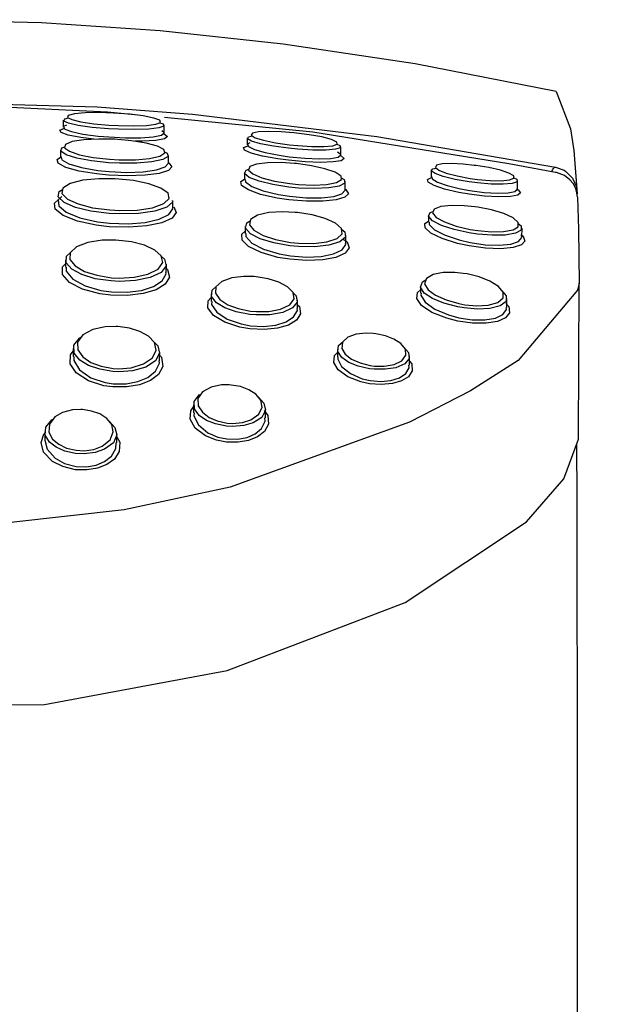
# Model space of a CAD drawing. Header units: millimetres. Extents: x -0.108 to 0.108, y -0.036 to 0.092.
# Tile 7 of 8: x 0.002 to 0.01, y 0.078 to 0.092. Entities that reach past the tile are written whole.
import ezdxf

# ---------------------------------------------------------------- set-up
doc = ezdxf.new("R2010")
doc.units = ezdxf.units.MM
doc.layers.add('BLOCKS', color=3, linetype='Continuous')

msp = doc.modelspace()

# ---------------------------------------------------------------- linework, layer by layer
at = {"layer": 'BLOCKS'}
for p, q in [((0.002244, 0.090525), (0.002244, 0.090428)), ((0.003644, 0.090348), (0.003644, 0.090456)), ((0.004796, 0.090276), (0.004796, 0.090183)), ((0.006095, 0.090043), (0.006096, 0.090156)), ((0.002205, 0.090111), (0.002205, 0.090012)), ((0.003704, 0.08993), (0.003705, 0.090038)), ((0.004757, 0.089798), (0.004757, 0.089704)), ((0.00735, 0.089829), (0.007349, 0.089738)), ((0.006156, 0.089559), (0.006157, 0.089673)), ((0.008549, 0.08957), (0.008549, 0.089687)), ((0.003764, 0.089303), (0.003765, 0.089413)), ((0.007311, 0.089201), (0.007311, 0.08911)), ((0.004768, 0.08905), (0.004767, 0.088953)), ((0.006167, 0.088814), (0.006167, 0.08893)), ((0.00861, 0.088907), (0.008611, 0.089028)), ((0.002274, 0.088588), (0.002274, 0.088484)), ((0.003673, 0.088412), (0.003674, 0.088525)), ((0.007201, 0.088221), (0.007201, 0.088126)), ((0.009393, 0.086094), (0.009404, 0.088264)), ((0.009404, 0.088264), (0.009404, 0.088264)), ((0.004296, 0.088113), (0.004296, 0.08801)), ((0.005495, 0.087909), (0.005496, 0.088027)), ((0.0084, 0.087926), (0.0084, 0.088052)), ((0.002382, 0.087354), (0.002382, 0.087244)), ((0.003581, 0.087186), (0.003582, 0.087304)), ((0.00605, 0.087343), (0.006049, 0.08724)), ((0.007049, 0.087124), (0.007049, 0.087248)), ((0.004052, 0.086574), (0.004051, 0.086463)), ((0.005051, 0.086391), (0.005052, 0.086514)), ((0.001987, 0.086199), (0.001987, 0.086084)), ((0.002986, 0.086044), (0.002987, 0.086166))]:
    msp.add_line(p, q, dxfattribs=at)
at = {"layer": 'BLOCKS', "flags": 128}
for points in [[(0.009085, 0.090927), (0.007128, 0.091309), (0.005295, 0.091583), (0.003587, 0.091767), (0.001942, 0.091878), (0.000184, 0.091922), (-0.000741, 0.091915), (-0.001806, 0.09188), (-0.003125, 0.091797), (-0.004699, 0.091642), (-0.006527, 0.09139), (-0.00861, 0.091004)], [(0.009085, 0.090927), (0.009282, 0.090407), (0.00933, 0.090106), (0.009377, 0.089505)], [(-0.008289, 0.08994), (-0.007698, 0.090044), (-0.00523, 0.090429), (-0.002633, 0.090688), (0.000036, 0.090785), (0.002715, 0.090711), (0.004035, 0.090612), (0.006596, 0.090299), (0.009075, 0.089873)], [(0.003233, 0.090603), (0.002855, 0.09064), (0.001404, 0.090707), (0.000887, 0.090704)], [(0.003582, 0.090491), (0.003628, 0.090475), (0.003639, 0.090445), (0.00357, 0.090421), (0.003431, 0.090404), (0.003237, 0.090397), (0.003012, 0.090401), (0.002869, 0.090408), (0.002643, 0.090427), (0.002452, 0.090454), (0.002315, 0.090484), (0.002249, 0.090515), (0.002263, 0.090544), (0.002316, 0.090557)], [(0.002941, 0.090625), (0.002738, 0.090632), (0.002546, 0.090629), (0.002399, 0.090615), (0.002313, 0.090593), (0.002301, 0.090565), (0.002362, 0.090534), (0.002489, 0.090503), (0.002667, 0.090477), (0.002877, 0.090458), (0.00301, 0.090451), (0.003219, 0.090447), (0.003399, 0.090454), (0.003529, 0.090471), (0.003593, 0.090495), (0.003582, 0.090525), (0.003499, 0.090556), (0.003354, 0.090585), (0.003165, 0.090609), (0.002941, 0.090625)], [(0.009076, 0.089802), (0.008427, 0.089921), (0.005706, 0.090359), (0.003648, 0.090562)], [(0.002666, 0.090262), (0.002485, 0.090284), (0.002312, 0.090318), (0.002213, 0.090355), (0.002196, 0.090389), (0.002258, 0.090415)], [(0.002287, 0.090456), (0.002248, 0.090438), (0.002263, 0.090404), (0.002356, 0.090368), (0.002517, 0.090334), (0.002727, 0.090306), (0.002874, 0.090293), (0.003107, 0.090282), (0.003321, 0.090283), (0.003493, 0.090296), (0.003605, 0.090318), (0.003644, 0.090349), (0.003609, 0.090379)], [(0.002952, 0.090261), (0.002737, 0.090265), (0.002529, 0.090255), (0.002369, 0.090229), (0.002275, 0.090191), (0.002262, 0.090143), (0.00233, 0.090094), (0.002467, 0.090047), (0.002658, 0.09001), (0.002883, 0.089985), (0.003021, 0.089978), (0.003246, 0.089978), (0.003442, 0.089996), (0.003584, 0.090028), (0.003653, 0.090071), (0.003641, 0.090119), (0.00355, 0.090166), (0.003394, 0.090208), (0.003192, 0.09024), (0.002952, 0.090261)], [(0.00364, 0.090336), (0.003647, 0.090334), (0.00369, 0.090299), (0.003649, 0.090269), (0.00353, 0.090246), (0.003345, 0.090233), (0.003239, 0.090233)], [(0.006041, 0.090192), (0.006083, 0.090174), (0.006089, 0.090144), (0.006022, 0.090122), (0.005889, 0.090111), (0.005709, 0.090112), (0.005501, 0.090124), (0.005371, 0.090136), (0.00516, 0.090164), (0.004983, 0.090198), (0.004857, 0.090234), (0.004799, 0.090268), (0.004816, 0.090296), (0.00487, 0.090307)], [(0.005443, 0.090351), (0.005266, 0.090365), (0.00509, 0.09037), (0.004952, 0.090363), (0.004869, 0.090345), (0.004853, 0.090317), (0.004907, 0.090283), (0.005023, 0.090247), (0.005187, 0.090213), (0.005382, 0.090185), (0.005501, 0.090173), (0.005694, 0.090161), (0.00586, 0.090161), (0.005983, 0.090172), (0.006045, 0.090193), (0.006039, 0.090223), (0.005965, 0.090258), (0.005832, 0.090293), (0.005658, 0.090324), (0.005443, 0.090351)], [(0.003649, 0.090088), (0.003686, 0.09007), (0.003699, 0.090021), (0.003625, 0.089979), (0.003473, 0.089946), (0.003264, 0.089929), (0.003023, 0.089929), (0.002875, 0.089936), (0.002634, 0.089961), (0.00243, 0.089999), (0.002283, 0.090045), (0.00221, 0.090095), (0.002224, 0.090142), (0.002266, 0.090158)], [(0.006102, 0.09003), (0.00614, 0.089993), (0.0061, 0.089964), (0.005989, 0.089946), (0.005817, 0.089941), (0.005602, 0.089949), (0.00537, 0.08997), (0.00522, 0.089989), (0.00501, 0.090027), (0.00485, 0.090069), (0.00476, 0.09011), (0.004746, 0.090145), (0.004808, 0.090171), (0.004808, 0.090171)], [(0.004835, 0.09021), (0.0048, 0.090194), (0.004813, 0.090159), (0.004897, 0.090119), (0.005045, 0.090077), (0.00524, 0.090039), (0.00538, 0.090019), (0.005596, 0.089998), (0.005795, 0.08999), (0.005955, 0.089996), (0.006059, 0.090014), (0.006095, 0.090043), (0.00606, 0.090079), (0.00605, 0.090083)], [(0.003708, 0.089934), (0.003751, 0.089879), (0.003703, 0.089828), (0.003573, 0.089788), (0.003378, 0.089762), (0.003135, 0.089753), (0.002873, 0.089763), (0.002704, 0.089779), (0.002462, 0.089819), (0.002277, 0.089871), (0.002173, 0.089928), (0.002158, 0.089982), (0.002218, 0.09002)], [(0.002214, 0.090012), (0.002223, 0.089976), (0.002321, 0.089919), (0.002495, 0.089868), (0.002721, 0.089828), (0.00288, 0.089812), (0.003126, 0.089802), (0.003354, 0.089811), (0.003538, 0.089837), (0.003659, 0.089877), (0.003704, 0.089928), (0.003703, 0.08993)], [(0.005454, 0.089925), (0.005269, 0.089938), (0.005077, 0.089936), (0.004924, 0.089917), (0.004832, 0.089881), (0.004815, 0.089834), (0.004874, 0.089779), (0.005, 0.089726), (0.005176, 0.08968), (0.005386, 0.089645), (0.00551, 0.089633), (0.005717, 0.089624), (0.005899, 0.089634), (0.006036, 0.08966), (0.006106, 0.089701), (0.006099, 0.089751), (0.006017, 0.089803), (0.005874, 0.089853), (0.005688, 0.089894), (0.005479, 0.089923), (0.005454, 0.089925)], [(0.008498, 0.089726), (0.008539, 0.089705), (0.008542, 0.089671), (0.008475, 0.089648), (0.00835, 0.089637), (0.008183, 0.089639), (0.007992, 0.089655), (0.007876, 0.089669), (0.007681, 0.089703), (0.007518, 0.089742), (0.007403, 0.089784), (0.007352, 0.089822), (0.007371, 0.089851), (0.007419, 0.089861)], [(0.007946, 0.089899), (0.007793, 0.089915), (0.007632, 0.089923), (0.007504, 0.089918), (0.007425, 0.0899), (0.007408, 0.08987), (0.007455, 0.089832), (0.00756, 0.089791), (0.00771, 0.089752), (0.007889, 0.089718), (0.007995, 0.089704), (0.00817, 0.089688), (0.008323, 0.089686), (0.008438, 0.089697), (0.008499, 0.08972), (0.008496, 0.089754), (0.00843, 0.089792), (0.00831, 0.089831), (0.008151, 0.089867), (0.007972, 0.089895), (0.007946, 0.089899)], [(0.009025, 0.089812), (0.00903, 0.089824), (0.009036, 0.089838), (0.009043, 0.08985), (0.009051, 0.08986), (0.009059, 0.089867), (0.009067, 0.089872), (0.009075, 0.089873)], [(0.009075, 0.089873), (0.009195, 0.08983), (0.009221, 0.089813), (0.009313, 0.089719), (0.009366, 0.0896), (0.009377, 0.089505)], [(0.006102, 0.089726), (0.006143, 0.089702), (0.00615, 0.089652), (0.006074, 0.089611), (0.005928, 0.089585), (0.005731, 0.089576), (0.005509, 0.089584), (0.005376, 0.089597), (0.00515, 0.089631), (0.004961, 0.089678), (0.004825, 0.089731), (0.004761, 0.089785), (0.00478, 0.089833), (0.00482, 0.089847)], [(0.008533, 0.089572), (0.008559, 0.089561), (0.008592, 0.089519), (0.008553, 0.089487), (0.008449, 0.089467), (0.00829, 0.089462), (0.008091, 0.089473), (0.007877, 0.089499), (0.007733, 0.089524), (0.007537, 0.08957), (0.00739, 0.089619), (0.007308, 0.089665), (0.007298, 0.089703), (0.007355, 0.089729)], [(0.007357, 0.089738), (0.007363, 0.089714), (0.007439, 0.089667), (0.007574, 0.089618), (0.007755, 0.089573), (0.007888, 0.089548), (0.008086, 0.089522), (0.00827, 0.089511), (0.008417, 0.089516), (0.008513, 0.089536), (0.008549, 0.089569), (0.008547, 0.08957)], [(0.009379, 0.089458), (0.009374, 0.089517), (0.009356, 0.089579), (0.00932, 0.089645), (0.009275, 0.0897), (0.009199, 0.089757), (0.00909, 0.089799), (0.009076, 0.089802)], [(0.002962, 0.089712), (0.002736, 0.089714), (0.002513, 0.089693), (0.002337, 0.089648), (0.002235, 0.089584), (0.002224, 0.089508), (0.0023, 0.089431), (0.002449, 0.089364), (0.002651, 0.089311), (0.00289, 0.089279), (0.003029, 0.089272), (0.003269, 0.089278), (0.003482, 0.089311), (0.003639, 0.089367), (0.003713, 0.089437), (0.003697, 0.089513), (0.003597, 0.089584), (0.00343, 0.089644), (0.003218, 0.089687), (0.002962, 0.089712)], [(0.006145, 0.089574), (0.006165, 0.089563), (0.006201, 0.089505), (0.006153, 0.089456), (0.006031, 0.08942), (0.005847, 0.089401), (0.00562, 0.089401), (0.005375, 0.089421), (0.005211, 0.089445), (0.004983, 0.089496), (0.004812, 0.089558), (0.004719, 0.089621), (0.004709, 0.089677), (0.004757, 0.089707)], [(0.004766, 0.089704), (0.004772, 0.089669), (0.004859, 0.089606), (0.005019, 0.089545), (0.005231, 0.089494), (0.005385, 0.08947), (0.005613, 0.089449), (0.005826, 0.089449), (0.005997, 0.089468), (0.006111, 0.089505), (0.006156, 0.089554), (0.006154, 0.089559)], [(0.003755, 0.089413), (0.00376, 0.089389), (0.003681, 0.089318), (0.003514, 0.089263), (0.003286, 0.089231), (0.00303, 0.089224), (0.002882, 0.089231), (0.002628, 0.089264), (0.002413, 0.089316), (0.002254, 0.089383), (0.002172, 0.08946), (0.002184, 0.089536), (0.002232, 0.089564)], [(0.002222, 0.089467), (0.002172, 0.089422), (0.002181, 0.089337), (0.002284, 0.089249), (0.002472, 0.089171), (0.002717, 0.089115), (0.002887, 0.089095), (0.003144, 0.089087), (0.003382, 0.089106), (0.003576, 0.08915), (0.003709, 0.089215), (0.003764, 0.089294), (0.00376, 0.089303)], [(0.009377, 0.089505), (0.009375, 0.089521), (0.009369, 0.089535)], [(0.009379, 0.089458), (0.009393, 0.089012), (0.009404, 0.088264)], [(0.003776, 0.089321), (0.003811, 0.089246), (0.003753, 0.089166), (0.003611, 0.089102), (0.003405, 0.089058), (0.003153, 0.089039), (0.00288, 0.089047), (0.0027, 0.089068), (0.002439, 0.089124), (0.00224, 0.089202), (0.00213, 0.08929), (0.002121, 0.089375), (0.002173, 0.089419)], [(0.007957, 0.089324), (0.007807, 0.089339), (0.00763, 0.089343), (0.007485, 0.089327), (0.007392, 0.089292), (0.007369, 0.089239), (0.00742, 0.089176), (0.007535, 0.089113), (0.007697, 0.089056), (0.007892, 0.08901), (0.007997, 0.088993), (0.008185, 0.088976), (0.008355, 0.088979), (0.008486, 0.089003), (0.008559, 0.089047), (0.008559, 0.089105), (0.008487, 0.089168), (0.008357, 0.089229), (0.008188, 0.08928), (0.007998, 0.089318), (0.007957, 0.089324)], [(0.005464, 0.089245), (0.005288, 0.089253), (0.005095, 0.089242), (0.004937, 0.089207), (0.004842, 0.089148), (0.004826, 0.089075), (0.004889, 0.088997), (0.005017, 0.088926), (0.00519, 0.088869), (0.005398, 0.088829), (0.00551, 0.088818), (0.005715, 0.088815), (0.005902, 0.088837), (0.006044, 0.088883), (0.006116, 0.088949), (0.006107, 0.089024), (0.006023, 0.089097), (0.00588, 0.089161), (0.005698, 0.089211), (0.005495, 0.089242), (0.005464, 0.089245)], [(0.008559, 0.089091), (0.008601, 0.089057), (0.0086, 0.088999), (0.008522, 0.088955), (0.008379, 0.088931), (0.008196, 0.088928), (0.007993, 0.088945), (0.007878, 0.088962), (0.007667, 0.089008), (0.007492, 0.089065), (0.007368, 0.089129), (0.007313, 0.089191), (0.007338, 0.089244), (0.007378, 0.089258)], [(0.006109, 0.08901), (0.006151, 0.088976), (0.006161, 0.088901), (0.006083, 0.088836), (0.00593, 0.088789), (0.005729, 0.088768), (0.005508, 0.088771), (0.005388, 0.088782), (0.005164, 0.088822), (0.004978, 0.088879), (0.00484, 0.08895), (0.004772, 0.089027), (0.004789, 0.089101), (0.004837, 0.089128)], [(0.008594, 0.088937), (0.008626, 0.088915), (0.008651, 0.088848), (0.008602, 0.088793), (0.008487, 0.088757), (0.008316, 0.088741), (0.008104, 0.088749), (0.007879, 0.08878), (0.007716, 0.088815), (0.007503, 0.088881), (0.007347, 0.088956), (0.007266, 0.089029), (0.007263, 0.089091), (0.007311, 0.089123)], [(0.00732, 0.08911), (0.007321, 0.089076), (0.007396, 0.089004), (0.007542, 0.088929), (0.00774, 0.088863), (0.007891, 0.088828), (0.008101, 0.088797), (0.008298, 0.088789), (0.008456, 0.088805), (0.008563, 0.088841), (0.008609, 0.088895), (0.008605, 0.088907)], [(0.006129, 0.088876), (0.006182, 0.088837), (0.00621, 0.088752), (0.006154, 0.088678), (0.006028, 0.088621), (0.005846, 0.088587), (0.005625, 0.088577), (0.005387, 0.088594), (0.00522, 0.088621), (0.004988, 0.088687), (0.004815, 0.088772), (0.004725, 0.088862), (0.004724, 0.088945), (0.004768, 0.088983)], [(0.004777, 0.088953), (0.004778, 0.08891), (0.004862, 0.088819), (0.005024, 0.088734), (0.005241, 0.088669), (0.005396, 0.088641), (0.005618, 0.088624), (0.005825, 0.088634), (0.005995, 0.088669), (0.006113, 0.088725), (0.006165, 0.088799), (0.006161, 0.088814)], [(0.002971, 0.08886), (0.002783, 0.088858), (0.002586, 0.088828), (0.002428, 0.088769), (0.002339, 0.088686), (0.002334, 0.088591), (0.002408, 0.088502), (0.002538, 0.088427), (0.00271, 0.088372), (0.002913, 0.088339), (0.003021, 0.088333), (0.003228, 0.088344), (0.003419, 0.088387), (0.00356, 0.088459), (0.003624, 0.088549), (0.003604, 0.088641), (0.003513, 0.088723), (0.003369, 0.088789), (0.003191, 0.088835), (0.002971, 0.08886)], [(0.003606, 0.088631), (0.00365, 0.088594), (0.003671, 0.088502), (0.003602, 0.088413), (0.003451, 0.088341), (0.003245, 0.088298), (0.003022, 0.088287), (0.002906, 0.088293), (0.002687, 0.088325), (0.002503, 0.088381), (0.002362, 0.088456), (0.002283, 0.088545), (0.002288, 0.088639), (0.002339, 0.088684)], [(0.003674, 0.088466), (0.00369, 0.088453), (0.003719, 0.088345), (0.003659, 0.088248), (0.003531, 0.08817), (0.003353, 0.088117), (0.003137, 0.088091), (0.002904, 0.088095), (0.002749, 0.088116), (0.002512, 0.088179), (0.00233, 0.088274), (0.002234, 0.088383), (0.002232, 0.088488), (0.002274, 0.088533)], [(0.002284, 0.088484), (0.002285, 0.088429), (0.002374, 0.08832), (0.002545, 0.088225), (0.002766, 0.088162), (0.002911, 0.088141), (0.003129, 0.088137), (0.00333, 0.088163), (0.003496, 0.088217), (0.003616, 0.088295), (0.003672, 0.088392), (0.003667, 0.088412)], [(0.004893, 0.088354), (0.00475, 0.088357), (0.004584, 0.088336), (0.004445, 0.088286), (0.004363, 0.088211), (0.004355, 0.088123), (0.004416, 0.088037), (0.004526, 0.087964), (0.00467, 0.087909), (0.004842, 0.087874), (0.004924, 0.087867), (0.005097, 0.08787), (0.00526, 0.087902), (0.005386, 0.087964), (0.005446, 0.088046), (0.005433, 0.088133), (0.005357, 0.088213), (0.005237, 0.088278), (0.005088, 0.088325), (0.004923, 0.088352), (0.004893, 0.088354)], [(0.007796, 0.088399), (0.00768, 0.088411), (0.007517, 0.08841), (0.007377, 0.088383), (0.007283, 0.088329), (0.007259, 0.088254), (0.007306, 0.088171), (0.007412, 0.088094), (0.007557, 0.088029), (0.007734, 0.087979), (0.007816, 0.087964), (0.007985, 0.087949), (0.008143, 0.087958), (0.008273, 0.087994), (0.008348, 0.088057), (0.00835, 0.088136), (0.008284, 0.088218), (0.008165, 0.088291), (0.008015, 0.08835), (0.00785, 0.088391), (0.007796, 0.088399)], [(0.009404, 0.088264), (0.009382, 0.088166), (0.008556, 0.087189), (0.007895, 0.086768), (0.007049, 0.086334), (0.004562, 0.08543), (0.00309, 0.085115), (0.001517, 0.084937), (-0.001254, 0.085004), (-0.003449, 0.085401)], [(0.008345, 0.088143), (0.008392, 0.088089), (0.008389, 0.08801), (0.008307, 0.087948), (0.008166, 0.087912), (0.007993, 0.087903), (0.00781, 0.087918), (0.00772, 0.087933), (0.007527, 0.087983), (0.007369, 0.088048), (0.007254, 0.088125), (0.007202, 0.088208), (0.007229, 0.088283), (0.007276, 0.088308)], [(0.005434, 0.08813), (0.005478, 0.088087), (0.005492, 0.088), (0.005426, 0.087918), (0.005289, 0.087857), (0.005111, 0.087825), (0.004923, 0.087821), (0.004833, 0.087829), (0.004645, 0.087864), (0.004488, 0.087919), (0.004369, 0.087991), (0.004303, 0.088077), (0.004311, 0.088166), (0.004363, 0.08821)], [(0.008385, 0.087982), (0.008426, 0.087939), (0.008438, 0.087851), (0.008381, 0.087781), (0.00827, 0.087732), (0.008114, 0.087707), (0.007923, 0.087708), (0.00772, 0.087736), (0.007565, 0.087775), (0.007361, 0.087856), (0.007216, 0.087953), (0.00715, 0.088049), (0.007159, 0.088132), (0.007201, 0.088168)], [(0.007209, 0.088126), (0.007205, 0.088095), (0.007267, 0.087999), (0.0074, 0.087902), (0.007589, 0.087821), (0.007733, 0.087782), (0.00792, 0.087754), (0.008097, 0.087753), (0.008241, 0.087778), (0.008344, 0.087827), (0.008396, 0.087897), (0.008392, 0.087926)], [(0.005496, 0.087962), (0.00552, 0.087938), (0.005538, 0.087836), (0.005482, 0.087748), (0.005369, 0.08768), (0.005216, 0.087636), (0.005031, 0.087617), (0.004832, 0.087627), (0.004693, 0.087651), (0.004484, 0.087719), (0.004327, 0.087815), (0.00425, 0.087921), (0.004255, 0.088019), (0.004296, 0.088064)], [(0.004305, 0.08801), (0.004303, 0.087966), (0.004374, 0.08786), (0.004519, 0.087764), (0.004711, 0.087696), (0.00484, 0.087672), (0.005024, 0.087663), (0.005195, 0.087681), (0.005336, 0.087726), (0.005441, 0.087794), (0.005493, 0.087882), (0.005488, 0.087909)], [(0.002979, 0.087661), (0.002826, 0.087656), (0.002655, 0.087619), (0.002514, 0.087545), (0.002441, 0.087444), (0.002446, 0.087336), (0.002516, 0.087239), (0.002628, 0.087163), (0.00277, 0.087109), (0.002938, 0.087079), (0.003012, 0.087075), (0.003187, 0.087089), (0.003357, 0.08714), (0.003482, 0.087227), (0.003533, 0.087333), (0.003509, 0.087437), (0.003427, 0.087526), (0.003306, 0.087593), (0.003161, 0.087638), (0.002999, 0.08766), (0.002979, 0.087661)], [(0.006545, 0.087564), (0.006447, 0.087569), (0.00631, 0.087554), (0.006191, 0.087511), (0.006117, 0.087441), (0.006108, 0.087357), (0.006157, 0.087275), (0.006246, 0.087207), (0.006362, 0.087154), (0.006503, 0.08712), (0.006561, 0.087112), (0.006699, 0.08711), (0.006835, 0.087134), (0.006944, 0.087186), (0.007, 0.087262), (0.006993, 0.087346), (0.006931, 0.087423), (0.006833, 0.087486), (0.006714, 0.087532), (0.006584, 0.08756), (0.006545, 0.087564)], [(0.003508, 0.087439), (0.003554, 0.087393), (0.003581, 0.087289), (0.003525, 0.087183), (0.003388, 0.087096), (0.003204, 0.087045), (0.003013, 0.087032), (0.002932, 0.087035), (0.002749, 0.087066), (0.002595, 0.087119), (0.002472, 0.087195), (0.002396, 0.087292), (0.002389, 0.0874), (0.00247, 0.087501), (0.002489, 0.087511)], [(0.006966, 0.08738), (0.006967, 0.087379), (0.007036, 0.087301), (0.007044, 0.087217), (0.006982, 0.087142), (0.006861, 0.087089), (0.006711, 0.087066), (0.006557, 0.087068), (0.006493, 0.087075), (0.006337, 0.08711), (0.006208, 0.087162), (0.006108, 0.087231), (0.006054, 0.087313), (0.006065, 0.087397), (0.006129, 0.087452)], [(0.003563, 0.087282), (0.003606, 0.087234), (0.003625, 0.087107), (0.003566, 0.086996), (0.003452, 0.08691), (0.003303, 0.086852), (0.003124, 0.086821), (0.002931, 0.086822), (0.002808, 0.086839), (0.002593, 0.086906), (0.002423, 0.087016), (0.002338, 0.087144), (0.002342, 0.087266), (0.002382, 0.08732)], [(0.007049, 0.08718), (0.00708, 0.08714), (0.007088, 0.087043), (0.007036, 0.086963), (0.00694, 0.086904), (0.006811, 0.086867), (0.006657, 0.086853), (0.006492, 0.086866), (0.006372, 0.086891), (0.006191, 0.086961), (0.006059, 0.087059), (0.005999, 0.087163), (0.006009, 0.087256), (0.00605, 0.087302)], [(0.002391, 0.087244), (0.002389, 0.087188), (0.002468, 0.08706), (0.002624, 0.08695), (0.002823, 0.086883), (0.002936, 0.086865), (0.003115, 0.086865), (0.00328, 0.086896), (0.003418, 0.086954), (0.003523, 0.08704), (0.003578, 0.087151), (0.003573, 0.087186)], [(0.006056, 0.08724), (0.006053, 0.087207), (0.006107, 0.087103), (0.006228, 0.087006), (0.006392, 0.086935), (0.006501, 0.08691), (0.006651, 0.086898), (0.006792, 0.086911), (0.006909, 0.086948), (0.006997, 0.087008), (0.007044, 0.087088), (0.007042, 0.087124)], [(0.004548, 0.08685), (0.004438, 0.086849), (0.004296, 0.08682), (0.004175, 0.086754), (0.004111, 0.08666), (0.004115, 0.086559), (0.004174, 0.086469), (0.004266, 0.086399), (0.00438, 0.086349), (0.004516, 0.08632), (0.004593, 0.086315), (0.004731, 0.086327), (0.004848, 0.086363), (0.004957, 0.086441), (0.005004, 0.08654), (0.004984, 0.086638), (0.004916, 0.08672), (0.004818, 0.086783), (0.004703, 0.086826), (0.004575, 0.086848), (0.004548, 0.08685)], [(0.004951, 0.086679), (0.004953, 0.086677), (0.005029, 0.086594), (0.00505, 0.086497), (0.004999, 0.086398), (0.004877, 0.086321), (0.004748, 0.086284), (0.004594, 0.086272), (0.004509, 0.086277), (0.004358, 0.086307), (0.004231, 0.086357), (0.004129, 0.086426), (0.004063, 0.086516), (0.004059, 0.086617), (0.00413, 0.086711), (0.004154, 0.086723)], [(0.002485, 0.086507), (0.002372, 0.086502), (0.002231, 0.086466), (0.002126, 0.086406), (0.00205, 0.086304), (0.002044, 0.086194), (0.002096, 0.086098), (0.002181, 0.086025), (0.00229, 0.085972), (0.002424, 0.085941), (0.002528, 0.085935), (0.002668, 0.085954), (0.002785, 0.085998), (0.002896, 0.086088), (0.002938, 0.086197), (0.002916, 0.0863), (0.002847, 0.086384), (0.00275, 0.086446), (0.002637, 0.086486), (0.002512, 0.086506), (0.002485, 0.086507)], [(0.005032, 0.086492), (0.005083, 0.086424), (0.005093, 0.086304), (0.005038, 0.086203), (0.00494, 0.086128), (0.004816, 0.086078), (0.004669, 0.086053), (0.004509, 0.086056), (0.004371, 0.086082), (0.004218, 0.086141), (0.004072, 0.086251), (0.004004, 0.086376), (0.004012, 0.086491), (0.004052, 0.086546)], [(0.004059, 0.086463), (0.004056, 0.086419), (0.004118, 0.086294), (0.004251, 0.086184), (0.00439, 0.086125), (0.004515, 0.086099), (0.00466, 0.086096), (0.004795, 0.086121), (0.004908, 0.08617), (0.004996, 0.086246), (0.005046, 0.086347), (0.005043, 0.086391)], [(0.002879, 0.086345), (0.002885, 0.086342), (0.002961, 0.086258), (0.002986, 0.086155), (0.002939, 0.086046), (0.002817, 0.085956), (0.002687, 0.085912), (0.002531, 0.085893), (0.002415, 0.085899), (0.002267, 0.08593), (0.002146, 0.085983), (0.002051, 0.086056), (0.001994, 0.086152), (0.002, 0.086262), (0.002084, 0.086364), (0.002101, 0.086372)], [(0.002987, 0.086128), (0.003029, 0.086054), (0.003021, 0.085926), (0.002952, 0.08582), (0.002847, 0.085743), (0.002719, 0.085693), (0.00257, 0.085668), (0.002413, 0.085672), (0.002235, 0.085715), (0.002092, 0.085788), (0.001971, 0.085915), (0.001936, 0.086049), (0.001973, 0.086166), (0.001987, 0.08618)], [(0.001988, 0.086084), (0.002019, 0.085957), (0.002129, 0.08583), (0.002259, 0.085756), (0.002421, 0.085714), (0.002564, 0.08571), (0.002699, 0.085735), (0.002815, 0.085785), (0.002912, 0.085862), (0.002974, 0.085968), (0.002978, 0.086044)], [(0.008673, 0.084946), (0.009191, 0.085545), (0.009393, 0.086094)], [(0.009368, 0.086025), (0.00937, 0.085274), (0.009374, 0.084009), (0.009377, 0.08245), (0.009378, 0.080988), (0.009378, 0.079288), (0.009377, 0.077337), (0.009351, 0.066456)], [(0.00452, 0.082881), (0.00699, 0.083828), (0.008673, 0.084946)], [(-0.00192, 0.08253), (-0.000751, 0.08239), (0.001981, 0.082411), (0.00452, 0.082881)]]:
    msp.add_lwpolyline(points, dxfattribs=at)

doc.saveas('drawing.dxf')
